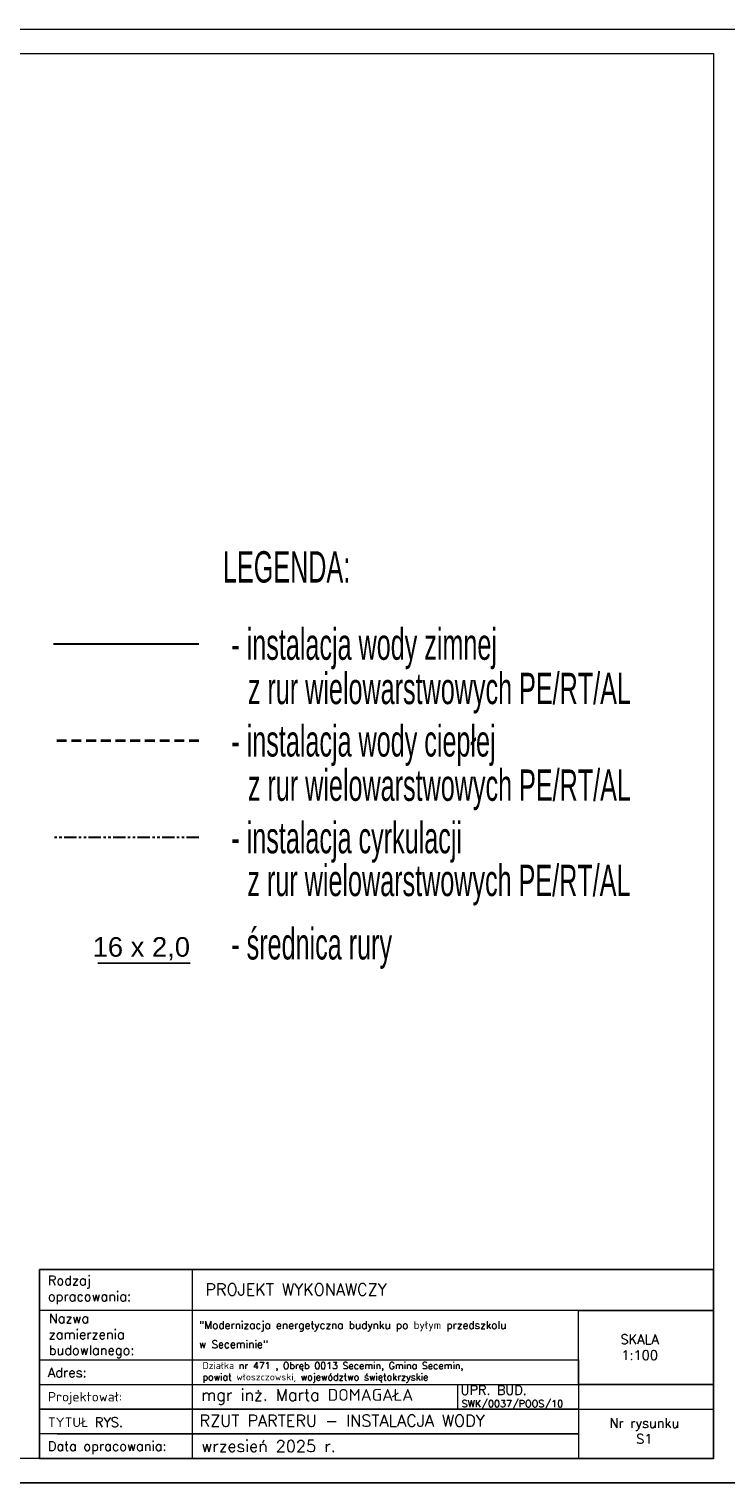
# Model space of a CAD drawing. Header units: millimetres. Extents: x 39871 to 53385, y 51832 to 57813.
# Tile 2 of 88: x 42624 to 44046, y 51832 to 54802. Entities that reach past the tile are written whole.
import ezdxf
from ezdxf.lldxf.tags import DXFTag

# ---------------------------------------------------------------- set-up
doc = ezdxf.new("R2010")
doc.units = ezdxf.units.MM
doc.linetypes.add('DASHEDX2', pattern=[1.5, 1, -0.5])
doc.linetypes.add('PHANTOM', pattern=[2.5, 1.25, -0.25, 0.25, -0.25, 0.25, -0.25])
for name, color, linetype, lineweight in [('cienka', 250, 'Continuous', 18), ('IS_KT_OPIS', 100, 'Continuous', 15), ('IS_WC', 1, 'DASHEDX2', 35), ('IS_WZ', 5, 'Continuous', 30)]:
    doc.layers.add(name, color=color, linetype=linetype, lineweight=lineweight)
doc.layers.add('IS_Cyrkulacja', color=7, linetype='PHANTOM', lineweight=30, true_color=0x800080)
doc.layers.add('IS_Opisy_działek_Wodociag', color=7, linetype='SOLID')
doc.styles.add('_S50', font='GOTHIC.TTF', dxfattribs={"width": 0.7, "height": 100})
doc.styles.add('KASIA', font='romans.shx', dxfattribs={"height": 20})
doc.styles.get("Standard").update_dxf_attribs({"font": 'GOTHIC.TTF'})
tags = doc.linetypes.add('SOLID', pattern=[10, 10, 0]).pattern_tags.tags
tags[6:7] = [DXFTag(74, 4), DXFTag(75, 0), DXFTag(340, '0'), DXFTag(46, 0.0), DXFTag(50, 0.0), DXFTag(44, 0.0), DXFTag(45, 0.0)]
tags[4:5] = [DXFTag(74, 4), DXFTag(75, 0), DXFTag(340, '0'), DXFTag(46, 0.0), DXFTag(50, 0.0), DXFTag(44, 0.0), DXFTag(45, 0.0)]

msp = doc.modelspace()

# ---------------------------------------------------------------- linework, layer by layer
at = {"layer": 'cienka'}
for p, q in [((39871.3, 54801.6), (44071.3, 54801.6)), ((39921.3, 54751.6), (44021.3, 54751.6)), ((44021.3, 54751.6), (44021.3, 51881.6))]:
    msp.add_line(p, q, dxfattribs=at)
at = {"layer": 'IS_Cyrkulacja', "ltscale": 20}
msp.add_line((42970.6, 53149.9), (42674, 53149.9), dxfattribs=at)
at = {"layer": 'IS_KT_OPIS', "color": 0}
for p, q in [((43498.3, 52033.3), (43498.3, 51983)), ((43709.3, 51982.3), (44021.3, 51982.3)), ((44021.3, 51881.6), (39921.3, 51881.6)), ((44071.3, 51831.6), (39871.3, 51831.6)), ((39871.3, 51831.6), (44071.3, 51831.6)), ((39871.3, 51831.6), (42841.3, 51831.6))]:
    msp.add_line(p, q, dxfattribs=at)
at = {"layer": 'IS_KT_OPIS', "color": 0, "linetype": 'Continuous', "lineweight": 0, "flags": 128}
for points in [[(42645.6, 52267.9), (44021.3, 52267.9), (44021.3, 52183.9), (42645.6, 52183.9)], [(43685.3, 52267.9), (44021.3, 52267.9)], [(42645.6, 52083.1), (43745.3, 52083.1), (43745.3, 51931.9), (42645.6, 51931.9)], [(42645.6, 52032.7), (43745.3, 52032.7), (43745.3, 51982.3), (42645.6, 51982.3)], [(43685.3, 52032.7), (44021.3, 52032.7)], [(42645.6, 51982.3), (43745.3, 51982.3), (43745.3, 51932), (42645.6, 51932)], [(42681.6, 51932), (43745.3, 51932), (43745.3, 51881.6), (42681.6, 51881.6)]]:
    msp.add_lwpolyline(points, dxfattribs=at)
for points in [[(42645.6, 51881.6), (42645.6, 52267.9), (42956.9, 52267.8), (42956.9, 51881.5)], [(43745.3, 52183.9), (44021.3, 52183.9), (44021.3, 52032.7), (43745.3, 52032.7)]]:
    msp.add_lwpolyline(points, close=True, dxfattribs=at)
at = {"layer": 'IS_KT_OPIS', "color": 0, "lineweight": 25}
msp.add_lwpolyline([(42645.6, 52267.9), (44021.3, 52267.9), (44021.3, 51881.6), (42645.6, 51881.6)], close=True, dxfattribs=at)
at = {"layer": 'IS_Opisy_działek_Wodociag'}
msp.add_line((42952.5, 52893.6), (42764.6, 52893.6), dxfattribs=at)
at = {"layer": 'IS_WC', "ltscale": 20}
msp.add_line((42970.6, 53347.6), (42674, 53347.6), dxfattribs=at)
at = {"layer": 'IS_WZ', "linetype": 'Continuous', "ltscale": 2}
msp.add_line((42970.6, 53545.2), (42674, 53545.2), dxfattribs=at)

# ---------------------------------------------------------------- texts
at = {"layer": 'IS_KT_OPIS', "color": 7, "linetype": 'ByBlock', "style": '_S50', "width": 0.6}
for s, p in [('LEGENDA:', (43019.8, 53670.9, -1392)), ('- instalacja wody zimnej', (43036.8, 53513.1, -1392)), ('z rur wielowarstwowych PE/RT/AL', (43070.6, 53422.6, -1392)), ('- instalacja wody ciepłej ', (43036.8, 53315.5, -1392)), ('z rur wielowarstwowych PE/RT/AL', (43070.6, 53225, -1392)), ('- instalacja cyrkulacji ', (43036.8, 53117.8, -1392)), ('  z rur wielowarstwowych PE/RT/AL', (43041.1, 53030.4, -1392)), ('- średnica rury', (43036.7, 52900.9, -1392))]:
    msp.add_text(s, height=64, dxfattribs=at).set_placement(p)
at = {"layer": 'IS_KT_OPIS', "color": 0, "linetype": 'Continuous', "lineweight": 0, "attachment_point": 4, "style": 'KASIA'}
for s, insert, char_height, width in [('\\A1;{\\H0.80952x;Rodzaj opracowania:}', (42662.4, 52225.6), 24, 141.544), ('\\A1;\\pxql;PROJEKT WYKONAWCZY', (42983.8, 52226.7), 24, 946.316), ('\\A1;\\pxql;{\\H0.80952x;Nazwa \\Pzamierzenia\\Pbudowlanego:}', (42664.2, 52131.9), 24, 141.544), ('\\A1;\\pxsm1.5,qj;"Modernizacja energetyczna budynku po byłym przedszkolu\\P\\pq*;w Seceminie"', (42970.9, 52134.4), 15.6, 766.205), ('\\A1;\\pxqc;{\\H0.80952x;SKALA\\P1:100}', (43496.3, 52108.7), 24, 747.858), ('\\A1;\\pxql;{\\H0.80952x;Adres:}', (42662.4, 52057.2), 24, 141.544), ('\\A1;Działka nr 471 , Obręb 0013 Secemin, Gmina Secemin,\\Ppowiat włoszczowski, województwo świętokrzyskie', (42978, 52057.3), 14, 756.993), ('\\A1;\\pxql;{\\H0.80952x;Projektował:}', (42662.4, 52004.7), 24, 747.858), ('\\A1;mgr inż. Marta DOMAGAŁA', (42975.3, 52007.4), 24, 747.858), ('\\A1;UPR. BUD.', (43504.8, 52021.2), 19.2, 598.287), ('\\A1;SWK/0037/POOS/10', (43506.8, 51990.9), 14.4, 448.715), ('\\A1;\\pxql;{\\H0.80952x;TYTUŁ RYS.}', (42662.4, 51955.5), 24, 747.858), ('\\A1;RZUT PARTERU - INSTALACJA WODY', (42972, 51958.7), 24, 747.858), ('\\A1;\\pxqc;{\\H0.80952x;Nr rysunku\\PS1}', (43505.9, 51937.7), 24, 747.858), ('\\A1;wrzesień 2025 r.', (42975.3, 51906.8), 24, 747.858), ('\\A1;\\pxql;{\\H0.80952x;Data opracowania:}', (42662.4, 51903.5), 24, 747.858)]:
    msp.add_mtext(s, dxfattribs=dict(at, insert=insert, char_height=char_height, width=width))
at = {"layer": 'IS_Opisy_działek_Wodociag', "insert": (42952.5, 52899.1), "char_height": 40, "attachment_point": 9}
msp.add_mtext('{\\fArial|b0|i0|c0|p0;16 x 2,0}', dxfattribs=at)

doc.saveas('drawing.dxf')
